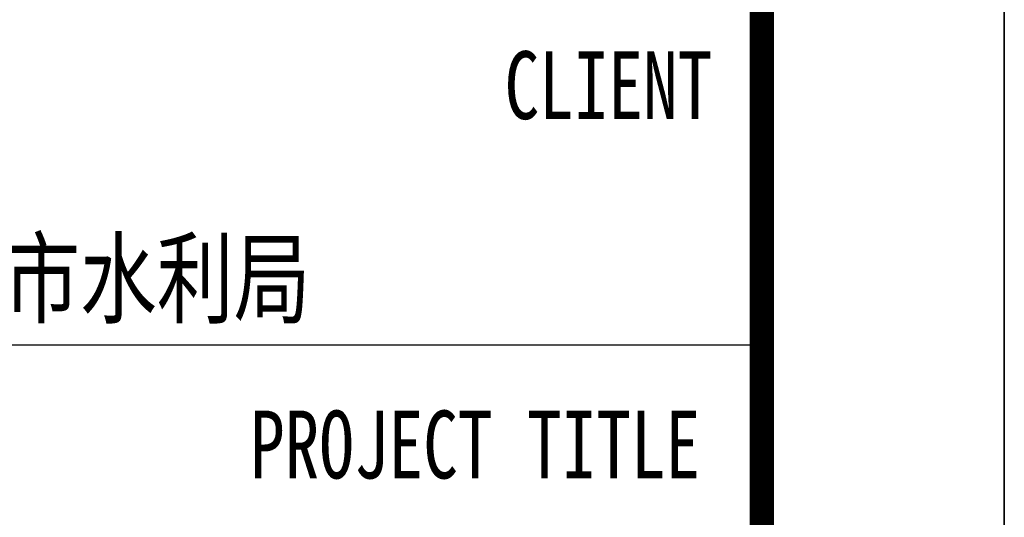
# Model space of a CAD drawing. Extents: x 499396 to 499732, y 3804753 to 3804872.
# Tile 10 of 41: x 499555.8 to 499563.92, y 3804770.15 to 3804774.26. Entities that reach past the tile are written whole.
import ezdxf
from ezdxf.enums import TextEntityAlignment as Align

# ---------------------------------------------------------------- set-up
doc = ezdxf.new("R2010")
doc.units = 0
doc.layers.get('0').update_dxf_attribs({"linetype": 'CONTINUOUS'})
doc.layers.add('PUB_TITLE', color=4, linetype='CONTINUOUS')
doc.layers.add('TK', color=7, linetype='CONTINUOUS')
doc.styles.add('-宋体', font='txt', dxfattribs={"width": 0.8})
doc.styles.add('TKHZ1', font='txt', dxfattribs={"width": 0.8})

# ---------------------------------------------------------------- blocks, each defined once
blk = doc.blocks.new('wrtgtg')
at = {"color": 4}
blk.add_line((7804.3, -4841.2), (7804.3, 52558.8), dxfattribs=at)
at = {"layer": 'PUB_TITLE'}
for p, q in [((8804.3, 53558.8), (8804.3, -5841.2)), ((7804.3, -4841.2), (7804.3, 52558.8)), ((2204.3, 3358.8), (7804.3, 3358.8))]:
    blk.add_line(p, q, dxfattribs=at)
blk.add_lwpolyline([(-75295.7, -5841.2), (8804.3, -5841.2), (8804.3, 53558.8), (-75295.7, 53558.8)], close=True, dxfattribs=at)
at = {"layer": 'PUB_TITLE', "const_width": 100}
blk.add_lwpolyline([(-72795.7, -4841.2), (7804.3, -4841.2), (7804.3, 52558.8), (-72795.7, 52558.8)], close=True, dxfattribs=at)
at = {"layer": 'TK', "style": '-宋体', "width": 0.75}
for s, p in [('CLIENT', (6742.6, 4289.2, 0)), ('PROJECT TITLE', (5692.7, 2807.5, 0))]:
    blk.add_text(s, height=280, dxfattribs=at).set_placement(p)
at = {"layer": 'TK', "style": 'TKHZ1', "width": 0.8}
blk.add_text('新沂市水利局', height=304.92, dxfattribs=at).set_placement((4991, 3479.3), align=Align.CENTER)

msp = doc.modelspace()

# ---------------------------------------------------------------- block references
at = {"xscale": 0.002, "yscale": 0.002, "zscale": 0.002}
msp.add_blockref('wrtgtg', (499546.3114, 3804764.8589), dxfattribs=at)

doc.saveas('drawing.dxf')
